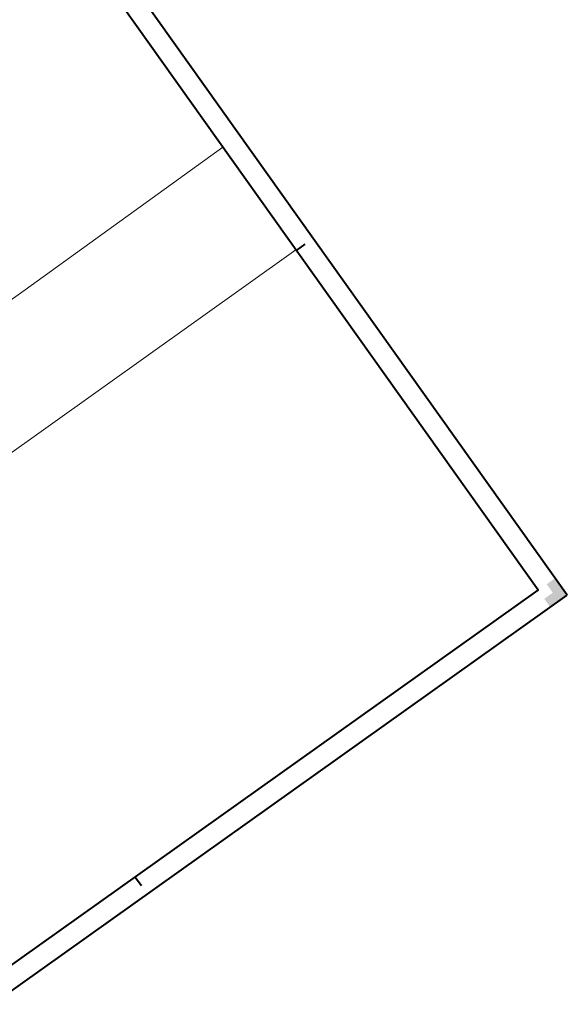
# Model space of a CAD drawing. Header units: metres. Extents: x 148376 to 148659, y 486220 to 486523.
# Tile 13 of 22: x 148606 to 148659, y 486279 to 486373. Entities that reach past the tile are written whole.
import ezdxf

# ---------------------------------------------------------------- set-up
doc = ezdxf.new("R2010")
doc.units = ezdxf.units.M
doc.header["$MEASUREMENT"] = 0
doc.layers.add('TOP-L-topo objecten vlak', color=7, linetype='Continuous', lineweight=0)
doc.layers.add('WVB-alg-onderhoek', color=7, linetype='Continuous', lineweight=30)

msp = doc.modelspace()

# ---------------------------------------------------------------- hatches: boundary and pattern name
at = {"layer": 'WVB-alg-onderhoek', "lineweight": 40}
msp.add_hatch(color=256, dxfattribs=at).paths.add_polyline_path([(148657.177, 486316.655), (148656.597, 486317.47), (148657.412, 486318.05), (148656.832, 486318.865), (148657.647, 486319.444), (148658.806, 486317.815)])

# ---------------------------------------------------------------- linework, layer by layer
at = {"layer": 'TOP-L-topo objecten vlak', "color": 7, "linetype": 'Continuous', "lineweight": 0}
msp.add_line((148632.791, 486350.918), (148549.212, 486291.372), dxfattribs=at)
at = {"layer": 'TOP-L-topo objecten vlak', "color": 7, "linetype": 'Continuous', "lineweight": 0, "flags": 128}
msp.add_lwpolyline([(148625.775, 486360.775), (148606.833, 486347.079), (148572.297, 486322.53), (148559.398, 486312.752), (148556.486, 486314.416), (148554.142, 486315.531)], dxfattribs=at)
at = {"layer": 'WVB-alg-onderhoek', "lineweight": 40}
for p, q in [((148658.806, 486317.815), (148512.682, 486523.123)), ((148633.637, 486351.453), (148632.823, 486350.873)), ((148521.771, 486220.283), (148658.806, 486317.815)), ((148617.4, 486290.799), (148617.979, 486289.985))]:
    msp.add_line(p, q, dxfattribs=at)
at = {"layer": 'WVB-alg-onderhoek', "lineweight": 40, "flags": 128}
msp.add_lwpolyline([(148379.595, 486423.492), (148522.241, 486223.072), (148656.017, 486318.285), (148513.372, 486518.705)], close=True, dxfattribs=at)

doc.saveas('drawing.dxf')
